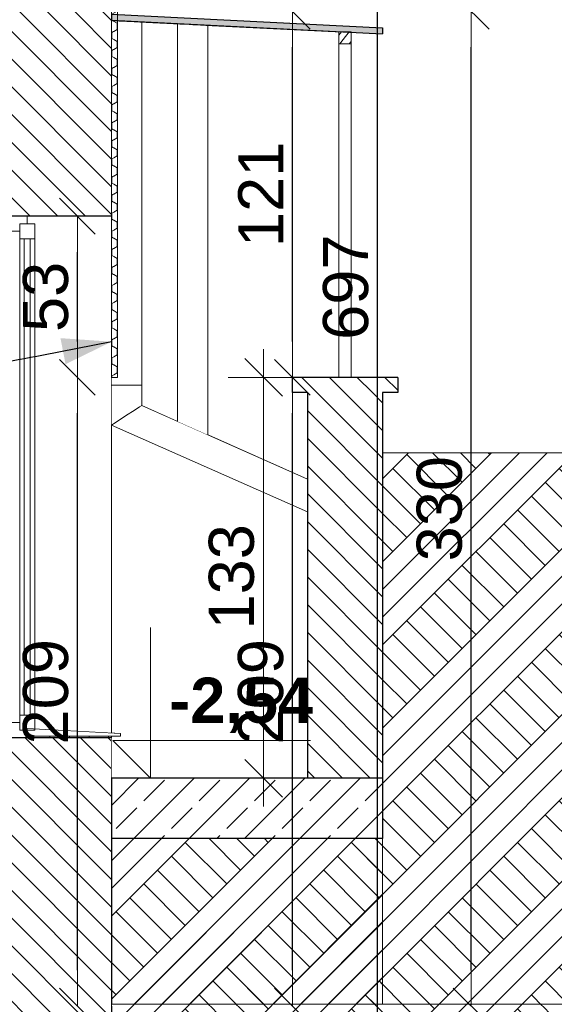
# Model space of a CAD drawing. Header units: centimetres. Extents: x -390 to 677, y -512 to 429.
# Tile 21 of 25: x 276 to 453, y -329 to -3. Entities that reach past the tile are written whole.
import ezdxf

# ---------------------------------------------------------------- set-up
doc = ezdxf.new("R2010")
doc.units = ezdxf.units.CM
doc.header["$MEASUREMENT"] = 0
doc.linetypes.add('Wipeout_Contour', pattern=[100, 0, -100])
for name, color, linetype in [('1', 7, 'Continuous'), ('130-Teren', 7, 'Continuous'), ('220 - ŚCIANY WEWNĘTRZNE', 7, 'Continuous'), ('299-Wymiary Opisy', 7, 'Continuous'), ('Nowe_299-Wymiary Opisy', 7, 'Continuous'), ('Rozbiórka_220 - ŚCIANY WEWNĘTRZNE', 7, 'Continuous'), ('Rozbiórka_270-Dachy Powłoki', 7, 'Continuous'), ('Rozbiórka_420-Słupy', 7, 'Continuous'), ('Rozbiórka_440-K Belki', 7, 'Continuous'), ('Rozbiórka_440-Stropy', 7, 'Continuous'), ('Rozbiórka_Okna Archicada', 7, 'Continuous')]:
    doc.layers.add(name, color=color, linetype=linetype)
for name, color, linetype, lineweight in [('130-Teren_Nr_pióra__19', 255, 'Continuous', 0), ('130-Teren_Nr_pióra__93', 7, 'Continuous', 13), ('1_Nr_pióra__81', 7, 'Continuous', 13), ('220 - ŚCIANY WEWNĘTRZNE_Nr_pióra__27', 7, 'Continuous', 25), ('220-Ściany_Nr_pióra__120', 7, 'Continuous', 13), ('220-Ściany_Nr_pióra__18', 9, 'Continuous', 13), ('299-Wymiary Opisy_Nr_pióra__45', 7, 'Continuous', 15), ('299-Wymiary Opisy_Nr_pióra__6', 7, 'Continuous', 13), ('299-Wymiary Opisy_Nr_pióra__85', 7, 'Continuous', 13), ('Nowe_220-Ściany_Nr_pióra__120', 7, 'Continuous', 13), ('Nowe_830-Teksty Etykiety_Nr_pióra__85', 7, 'Continuous', 13), ('Rozbiórka_220 - ŚCIANY WEWNĘTRZNE_Nr_pióra__27', 7, 'Continuous', 25), ('Rozbiórka_270-Dachy Powłoki_Nr_pióra__21', 7, 'Continuous', 25), ('Rozbiórka_420-Słupy_Nr_pióra__88', 7, 'Continuous', 13), ('Rozbiórka_440-K Belki_Nr_pióra__175', 255, 'Continuous', 5), ('Rozbiórka_440-K Belki_Nr_pióra__24', 7, 'Continuous', 15), ('Rozbiórka_440-Stropy_Nr_pióra__29', 7, 'Continuous', 25), ('Rozbiórka_Okna Archicada_Nr_pióra__1', 7, 'Continuous', 13), ('Rozbiórka_Okna Archicada_Nr_pióra__23', 7, 'Continuous', 15), ('Rozbiórka_Okna Archicada_Nr_pióra__3', 7, 'Continuous', 13), ('Rozbiórka_Okna Archicada_Nr_pióra__87', 7, 'Continuous', 13)]:
    doc.layers.add(name, color=color, linetype=linetype, lineweight=lineweight)
doc.styles.add('STYL_AUTOMATYCZNY_1', font='arial.ttf')
doc.styles.add('STYL_AUTOMATYCZNY_2', font='arial.ttf')
doc.dimstyles.new('STYL_AUTOMATYCZNY__1', dxfattribs={"dimtxt": 15, "dimasz": 11.875, "dimexe": 0.18, "dimexo": 0.0625, "dimgap": 0, "dimtad": 1, "dimdec": 0, "dimzin": 0, "dimdsep": 46, "dimtxsty": 'STYL_AUTOMATYCZNY_2', "dimblk": 'ARROWHEAD_6', "dimblk1": 'ARROWHEAD_6', "dimblk2": 'ARROWHEAD_6', "dimcen": 0.09, "dimse1": 1, "dimse2": 1, "dimclrd": 7, "dimclre": 7, "dimclrt": 7, "dimadec": 1, "dimazin": 0, "dimtfac": 1, "dimtdec": 4, "dimtmove": 0, "dimatfit": 3, "dimfxl": 1, "dimtolj": 1, "dimtzin": 0, "dimarcsym": 0})
doc.dimstyles.new('STYL_AUTOMATYCZNY__3', dxfattribs={"dimtxt": 0.18, "dimasz": 16.416, "dimexe": 0.18, "dimexo": 0.0625, "dimgap": 0, "dimtad": 0, "dimtih": 1, "dimtoh": 1, "dimdec": 4, "dimzin": 0, "dimdsep": 46, "dimcen": 0.09, "dimadec": 0, "dimazin": 0, "dimtfac": 1, "dimtdec": 4, "dimtmove": 0, "dimatfit": 3, "dimldrblk": 'ARROWHEAD_5', "dimfxl": 1, "dimtolj": 1, "dimtzin": 0, "dimarcsym": 0})
pattern_1 = [(135, (0, 0), (4.596193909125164, 4.596193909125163), [])]
pattern_2 = [(45, (0, 0), (-13.78858172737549, 13.78858172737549), []), (45, (-4.596193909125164, 4.596193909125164), (-27.57716345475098, 27.57716345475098), []), (45, (-9.192387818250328, 9.192387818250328), (-27.57716345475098, 27.57716345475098), []), (135, (-13.78858172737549, 13.78858172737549), (4.596193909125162, 4.596193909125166), [19.49999928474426, -19.49999928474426])]

# ---------------------------------------------------------------- blocks, each defined once
blk = doc.blocks.new('*X2')
at = {"layer": 'Rozbiórka_440-K Belki_Nr_pióra__175', "color": 255, "linetype": 'Continuous', "lineweight": 5}
for p, q in [((381.9721067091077, -7.918252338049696), (382.8013497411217, -6.77499988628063)), ((382.2470894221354, -10.77499988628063), (383.3396024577, -9.321716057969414)), ((383.3396024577, -9.321716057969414), (385.3089556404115, -6.77499988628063)), ((385.4017090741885, -10.77499988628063), (385.8669389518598, -10.17818097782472)), ((385.8669389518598, -10.17818097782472), (385.9721067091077, -10.04575114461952))]:
    blk.add_line(p, q, dxfattribs=at)
blk = doc.blocks.new('*D14')
at = {"layer": '299-Wymiary Opisy_Nr_pióra__45', "color": 7, "linetype": 'Continuous', "lineweight": 15}
for p, q in [((363.1940180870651, -127.7106798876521), (350.6940180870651, -115.2106798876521)), ((350.6940180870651, -248.2106798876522), (363.1940180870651, -260.7106798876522))]:
    blk.add_line(p, q, dxfattribs=at)
at = {"layer": '299-Wymiary Opisy_Nr_pióra__85', "color": 7, "linetype": 'Continuous', "lineweight": 13}
for p, q in [((356.9440180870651, -121.4606798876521), (356.9440180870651, -112.0856798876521)), ((368.6627680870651, -121.4606798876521), (345.2252680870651, -121.4606798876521)), ((356.9440180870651, -254.4606798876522), (356.9440180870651, -121.4606798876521)), ((368.6627680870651, -254.4606798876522), (345.2252680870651, -254.4606798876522)), ((356.9440180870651, -263.8356798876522), (356.9440180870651, -254.4606798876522))]:
    blk.add_line(p, q, dxfattribs=at)
at = {"layer": '299-Wymiary Opisy_Nr_pióra__6', "color": 7, "lineweight": 13, "insert": (353.9440179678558, -205.1219551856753), "char_height": 15, "attachment_point": 7, "rotation": 90, "style": 'STYL_AUTOMATYCZNY_2'}
blk.add_mtext('\\A1;{\\pql;\\fArial|b0|i0|c238|p0;\\W1.000000;133}', dxfattribs=at)
blk = doc.blocks.new('ARROWHEAD_6')
at = {"color": 0, "linetype": 'Continuous', "lineweight": 0}
for p, q in [((-0.5, -0.5), (0.5, 0.5)), ((0, 0), (-1, 0))]:
    blk.add_line(p, q, dxfattribs=at)
blk = doc.blocks.new('ARROWHEAD_5')
at = {"linetype": 'Continuous', "lineweight": 0}
blk.add_hatch(color=0, dxfattribs=at).paths.add_polyline_path([(-1, 0.2679), (0, 0), (-1, -0.2679)])
at = {"color": 0, "linetype": 'Continuous', "lineweight": 0}
blk.add_line((0, 0), (-1, 0), dxfattribs=at)

msp = doc.modelspace()

# ---------------------------------------------------------------- linework, layer by layer
at = {"layer": '220 - ŚCIANY WEWNĘTRZNE_Nr_pióra__27', "color": 7, "linetype": 'Continuous', "lineweight": 25}
for p, q in [((306.4721067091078, -0.9984020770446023), (306.4721066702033, -2.99999996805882)), ((306.4721067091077, -329.4606798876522), (306.4721067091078, -389.9999985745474))]:
    msp.add_line(p, q, dxfattribs=at)
at = {"layer": '220 - ŚCIANY WEWNĘTRZNE_Nr_pióra__27', "color": 7, "linetype": 'Continuous', "lineweight": 25, "flags": 128}
msp.add_lwpolyline([(306.4721067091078, -254.4606798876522), (306.4721067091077, -274.4606798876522), (306.4721067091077, -329.4606798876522)], dxfattribs=at)
at = {"layer": 'Rozbiórka_220 - ŚCIANY WEWNĘTRZNE_Nr_pióra__27', "color": 7, "linetype": 'Continuous', "lineweight": 25}
for p, q in [((401.4721067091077, -121.4606798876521), (401.4721067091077, -126.4606798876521)), ((401.4721067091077, -126.4606798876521), (396.4721067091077, -126.4606798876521))]:
    msp.add_line(p, q, dxfattribs=at)
at = {"layer": 'Rozbiórka_270-Dachy Powłoki_Nr_pióra__21', "color": 7, "linetype": 'Continuous', "lineweight": 25}
msp.add_line((396.4721067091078, -5.49840207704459), (396.4721067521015, -7.499999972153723), dxfattribs=at)
at = {"layer": 'Rozbiórka_Okna Archicada_Nr_pióra__23', "color": 7, "linetype": 'Continuous', "lineweight": 15}
for p, q in [((275.9721067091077, -72.99999999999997), (273.4721067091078, -72.99999999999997)), ((275.9721067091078, -235.9999999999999), (273.4721067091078, -235.9999999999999))]:
    msp.add_line(p, q, dxfattribs=at)

# ---------------------------------------------------------------- wipeouts: each hides what was drawn before it
at = {"color": 254, "linetype": 'Wipeout_Contour', "lineweight": 0, "ltscale": 1935.552928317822}
msp.add_wipeout([(306.4721061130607, -67.99999999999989), (278.4721058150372, -67.99999999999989), (278.4721058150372, -70.49999910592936), (280.97210749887, -70.49999910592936), (280.97210749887, -238.13102043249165), (306.4721061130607, -239.46741841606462)], dxfattribs=at).dxf.layer = '220 - ŚCIANY WEWNĘTRZNE'

# ---------------------------------------------------------------- next in the draw order: hatches: boundary and pattern name
at = {"layer": '220 - ŚCIANY WEWNĘTRZNE', "linetype": 'Continuous', "lineweight": 0, "true_color": 0x000000}
h = msp.add_hatch(dxfattribs=at)
h.set_pattern_fill('Cegła_zwykła_0001', color=18, style=0, pattern_type=2)
h.set_pattern_definition(pattern_1)
h.paths.add_polyline_path([(250.4721067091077, 0), (250.4721067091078, -67.99999999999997), (306.4721067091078, -67.99999999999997), (306.4721067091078, 0)])
h = msp.add_hatch(dxfattribs=at)
h.set_pattern_fill('Cegła_zwykła_0001', color=18, style=0, pattern_type=2)
h.set_pattern_definition(pattern_1)
h.paths.add_polyline_path([(250.4721067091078, -389.9999985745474), (306.4721067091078, -389.9999985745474), (306.4721067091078, -241), (250.4721067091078, -241)])

# ---------------------------------------------------------------- next in the draw order: linework, layer by layer
at = {"layer": '220 - ŚCIANY WEWNĘTRZNE_Nr_pióra__27', "color": 7, "linetype": 'Continuous', "lineweight": 25}
for p, q in [((306.4721066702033, -2.99999996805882), (306.4721067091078, -67.99999999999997)), ((306.4721067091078, -241), (306.4721067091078, -254.4606798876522))]:
    msp.add_line(p, q, dxfattribs=at)
at = {"layer": '220 - ŚCIANY WEWNĘTRZNE_Nr_pióra__27', "color": 7, "linetype": 'Continuous', "lineweight": 25, "flags": 128}
for points in [[(306.4721067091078, -67.99999999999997), (278.4721067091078, -67.99999999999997), (273.4721067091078, -67.99999999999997), (250.4721067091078, -67.99999999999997)], [(306.4721067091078, -241), (278.4721067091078, -241), (273.4721067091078, -241), (250.4721067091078, -241)]]:
    msp.add_lwpolyline(points, dxfattribs=at)
at = {"layer": 'Rozbiórka_Okna Archicada_Nr_pióra__1', "color": 7, "linetype": 'Continuous', "lineweight": 13}
msp.add_line((278.4721067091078, -238), (278.4721067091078, -238.5), dxfattribs=at)
at = {"layer": 'Rozbiórka_Okna Archicada_Nr_pióra__23', "color": 7, "linetype": 'Continuous', "lineweight": 15}
msp.add_line((278.4721067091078, -67.99999999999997), (278.4721067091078, -70.49999999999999), dxfattribs=at)
at = {"layer": 'Rozbiórka_Okna Archicada_Nr_pióra__23', "color": 7, "linetype": 'Continuous', "lineweight": 15, "flags": 128}
for points in [[(280.9721067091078, -70.49999999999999), (278.4721067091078, -70.49999999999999), (275.9721067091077, -70.49999999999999)], [(280.9721067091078, -238.5), (278.4721067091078, -238.5), (275.9721067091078, -238.5)], [(278.4721067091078, -238.5), (278.4721067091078, -240.5), (278.4721067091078, -241)]]:
    msp.add_lwpolyline(points, dxfattribs=at)

# ---------------------------------------------------------------- next in the draw order: wipeouts: each hides what was drawn before it
at = {"color": 254, "linetype": 'Wipeout_Contour', "lineweight": 0, "ltscale": 1304.091489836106}
msp.add_wipeout([(275.9721067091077, -75.5), (275.9721067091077, -233.4999999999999), (280.97210670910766, -233.4999999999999), (280.97210670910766, -75.5)], dxfattribs=at).dxf.layer = 'Rozbiórka_Okna Archicada'

# ---------------------------------------------------------------- next in the draw order: linework, layer by layer
at = {"layer": 'Rozbiórka_Okna Archicada_Nr_pióra__23', "color": 7, "linetype": 'Continuous', "lineweight": 15}
for p, q in [((280.9721067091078, -70.49999999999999), (280.9721067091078, -75.49999999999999)), ((280.9721067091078, -75.49999999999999), (275.9721067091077, -75.49999999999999)), ((277.4721067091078, -75.49999999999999), (277.4721067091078, -233.4999999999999)), ((279.4721067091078, -233.4999999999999), (279.4721067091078, -75.49999999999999)), ((280.9721067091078, -233.4999999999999), (275.9721067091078, -233.4999999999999)), ((280.9721067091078, -233.4999999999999), (280.9721067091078, -238.5))]:
    msp.add_line(p, q, dxfattribs=at)
at = {"layer": 'Rozbiórka_Okna Archicada_Nr_pióra__23', "color": 7, "linetype": 'Continuous', "lineweight": 15, "flags": 128}
for points in [[(275.9721067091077, -70.49999999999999), (275.9721067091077, -72.99999999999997), (275.9721067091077, -75.49999999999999)], [(275.9721067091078, -233.4999999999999), (275.9721067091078, -235.9999999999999), (275.9721067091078, -238.5)]]:
    msp.add_lwpolyline(points, dxfattribs=at)
at = {"layer": 'Rozbiórka_Okna Archicada_Nr_pióra__3', "color": 7, "linetype": 'Continuous', "lineweight": 13}
for p, q in [((275.9721067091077, -75.49999999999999), (275.9721067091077, -233.4999999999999)), ((280.9721067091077, -75.49999999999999), (280.9721067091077, -233.4999999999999))]:
    msp.add_line(p, q, dxfattribs=at)

# ---------------------------------------------------------------- next in the draw order: wipeouts: each hides what was drawn before it
at = {"color": 254, "linetype": 'Wipeout_Contour', "lineweight": 0, "ltscale": 3155.951189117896}
msp.add_wipeout([(306.47211124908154, -240.50000376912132), (306.47211124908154, -254.4606832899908), (371.47210637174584, -254.4606832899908), (371.47210637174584, -166.12843823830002), (306.47211124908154, -137.3061311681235), (306.47211124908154, -239.46741406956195), (309.47210710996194, -239.62463992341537), (309.47210710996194, -240.50000376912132)], dxfattribs=at).dxf.layer = '220 - ŚCIANY WEWNĘTRZNE'
at = {"color": 254, "linetype": 'Wipeout_Contour', "lineweight": 0, "ltscale": 2406.128460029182}
msp.add_wipeout([(306.4721112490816, -329.46067521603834), (306.4721112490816, -330.0000101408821), (676.6938232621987, -329.9999942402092), (676.6938232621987, -329.46067521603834)], dxfattribs=at).dxf.layer = '220 - ŚCIANY WEWNĘTRZNE'

# ---------------------------------------------------------------- next in the draw order: hatches: boundary and pattern name
at = {"layer": 'Rozbiórka_Okna Archicada', "linetype": 'Continuous', "lineweight": 0, "true_color": 0x000000}
h = msp.add_hatch(dxfattribs=at)
h.set_pattern_fill('Izolacja_twarda_0001', color=18, style=0, pattern_type=2)
h.set_pattern_definition([(0, (0, 0), (0, 6.499999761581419), []), (90.00000000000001, (0, 0), (-6.499999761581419, 0), [])])
h.paths.add_polyline_path([(306.4721067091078, -241), (306.4721067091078, -240.5), (278.4721067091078, -240.5), (278.4721067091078, -241)])

# ---------------------------------------------------------------- next in the draw order: linework, layer by layer
at = {"layer": '299-Wymiary Opisy_Nr_pióra__45', "color": 7, "linetype": 'Continuous', "lineweight": 15}
for p, q in [((319.3796776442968, -254.4606794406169), (319.3796776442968, -204.4606794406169)), ((319.3796776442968, -254.4606794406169), (306.8796776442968, -241.9606794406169)), ((306.8796776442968, -241.9606794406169), (319.3796776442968, -241.9606794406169)), ((319.3796776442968, -241.9606794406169), (372.5181769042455, -241.9606794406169))]:
    msp.add_line(p, q, dxfattribs=at)
at = {"layer": '299-Wymiary Opisy_Nr_pióra__85', "color": 7, "linetype": 'Continuous', "lineweight": 13}
for q in [(310.0046776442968, -254.4606794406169), (328.7546776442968, -254.4606794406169)]:
    msp.add_line((319.3796776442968, -254.4606794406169), q, dxfattribs=at)
at = {"layer": 'Rozbiórka_440-Stropy_Nr_pióra__29', "color": 7, "linetype": 'Continuous', "lineweight": 25}
msp.add_line((371.4721067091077, -254.4606798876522), (306.4721067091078, -254.4606798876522), dxfattribs=at)
at = {"layer": 'Rozbiórka_Okna Archicada_Nr_pióra__1', "color": 7, "linetype": 'Continuous', "lineweight": 13}
for p, q in [((278.4721067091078, -238), (309.4721067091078, -239.6246411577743)), ((306.4721067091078, -240.5), (306.4721067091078, -241)), ((309.4721067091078, -239.6246411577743), (309.4721067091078, -240.5))]:
    msp.add_line(p, q, dxfattribs=at)
at = {"layer": 'Rozbiórka_Okna Archicada_Nr_pióra__1', "color": 7, "linetype": 'Continuous', "lineweight": 13, "flags": 128}
msp.add_lwpolyline([(309.4721067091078, -240.5), (306.4721067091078, -240.5), (278.4721067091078, -240.5)], dxfattribs=at)
at = {"layer": 'Rozbiórka_Okna Archicada_Nr_pióra__87', "color": 7, "linetype": 'Continuous', "lineweight": 13}
msp.add_line((306.4721067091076, -67.99999999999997), (306.4721067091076, -239.467417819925), dxfattribs=at)

# ---------------------------------------------------------------- next in the draw order: texts
at = {"layer": '299-Wymiary Opisy_Nr_pióra__6', "color": 7, "lineweight": 13, "insert": (325.6296772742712, -239.4606794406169), "char_height": 15, "attachment_point": 7, "style": 'STYL_AUTOMATYCZNY_1'}
msp.add_mtext('\\A1;{\\pql;\\fArial|b1|i0|c238|p0;\\W1.000000;-2,54}', dxfattribs=at)

# ---------------------------------------------------------------- next in the draw order: wipeouts: each hides what was drawn before it
at = {"color": 254, "linetype": 'Wipeout_Contour', "lineweight": 0, "ltscale": 2167.830540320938}
msp.add_wipeout([(560.4721067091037, -329.4606798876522), (560.4721067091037, -146.4606798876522), (396.472108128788, -146.4606798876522), (396.472108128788, -329.4606798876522)], dxfattribs=at).dxf.layer = '130-Teren'
at = {"color": 254, "linetype": 'Wipeout_Contour', "lineweight": 0, "ltscale": 1342.919553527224}
msp.add_wipeout([(316.47210805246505, -3.4999968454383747), (316.47210805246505, -130.8013089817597), (328.4027486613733, -136.0915900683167), (328.4027486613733, -4.09652649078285)], dxfattribs=at).dxf.layer = '220 - ŚCIANY WEWNĘTRZNE'
at = {"color": 254, "linetype": 'Wipeout_Contour', "lineweight": 0, "ltscale": 3056.188497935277}
msp.add_wipeout([(381.97209983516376, -6.774994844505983), (338.4027613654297, -4.596539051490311), (338.4027613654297, -140.52579482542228), (371.47210637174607, -155.18939539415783), (371.47210637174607, -126.46067968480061), (366.4721079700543, -126.46067968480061), (366.4721079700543, -121.46068128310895), (381.97209983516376, -121.46068128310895)], dxfattribs=at).dxf.layer = '220 - ŚCIANY WEWNĘTRZNE'

# ---------------------------------------------------------------- next in the draw order: hatches: boundary and pattern name
at = {"layer": '130-Teren', "linetype": 'Continuous', "lineweight": 0, "true_color": 0xffffff}
h = msp.add_hatch(dxfattribs=at)
h.set_pattern_fill('Grunt_0001', style=0, pattern_type=2)
h.set_pattern_definition(pattern_2)
h.paths.add_polyline_path([(306.4721067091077, -329.4606816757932), (396.4721055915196, -329.4606816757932), (396.4721055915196, -274.4606774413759), (306.4721067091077, -274.4606774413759)])
at = {"layer": 'Rozbiórka_440-Stropy', "linetype": 'Continuous', "lineweight": 0, "true_color": 0x000000}
h = msp.add_hatch(dxfattribs=at)
h.set_pattern_fill('Beton_zbrojony_0001', color=18, style=0, pattern_type=2)
h.set_pattern_definition([(45, (0, 0), (-9.192387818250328, 9.192387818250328), []), (45, (-4.596193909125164, 4.596193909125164), (-9.192387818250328, 9.192387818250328), [9.74999964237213, -3.24999988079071])])
h.paths.add_polyline_path([(306.4721067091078, -274.4606798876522), (396.4721067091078, -274.4606798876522), (396.4721067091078, -254.4606794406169), (306.4721067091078, -254.4606794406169)])

# ---------------------------------------------------------------- next in the draw order: linework, layer by layer
at = {"layer": '130-Teren_Nr_pióra__19', "color": 255, "linetype": 'Continuous', "lineweight": 0}
for p, q in [((396.4721081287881, -146.4606798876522), (560.4721067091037, -146.4606798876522)), ((396.4721081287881, -329.4606798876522), (560.4721067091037, -329.4606798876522))]:
    msp.add_line(p, q, dxfattribs=at)
at = {"layer": '130-Teren_Nr_pióra__93', "color": 7, "linetype": 'Continuous', "lineweight": 13}
for p, q in [((396.4721067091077, -274.4606798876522), (396.4721067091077, -329.4606798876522)), ((396.4721067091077, -329.4606798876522), (306.4721067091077, -329.4606798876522))]:
    msp.add_line(p, q, dxfattribs=at)
at = {"layer": 'Rozbiórka_220 - ŚCIANY WEWNĘTRZNE_Nr_pióra__27', "color": 7, "linetype": 'Continuous', "lineweight": 25}
for p, q in [((366.4721067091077, -121.4606798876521), (366.4721067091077, -126.4606798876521)), ((371.4721067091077, -126.4606798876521), (366.4721067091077, -126.4606798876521)), ((396.4721067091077, -126.4606798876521), (396.4721067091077, -254.4606798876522))]:
    msp.add_line(p, q, dxfattribs=at)
at = {"layer": 'Rozbiórka_440-K Belki_Nr_pióra__24', "color": 7, "linetype": 'Continuous', "lineweight": 15}
msp.add_line((385.9721067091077, -6.77499988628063), (381.9721067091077, -6.77499988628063), dxfattribs=at)
at = {"layer": 'Rozbiórka_440-Stropy_Nr_pióra__29', "color": 7, "linetype": 'Continuous', "lineweight": 25}
for p, q in [((396.4721067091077, -254.4606798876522), (371.4721067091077, -254.4606798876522)), ((396.4721067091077, -254.4606798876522), (396.4721067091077, -274.4606798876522)), ((396.4721067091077, -274.4606798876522), (306.4721067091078, -274.4606798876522))]:
    msp.add_line(p, q, dxfattribs=at)

# ---------------------------------------------------------------- next in the draw order: wipeouts: each hides what was drawn before it
at = {"color": 254, "linetype": 'Wipeout_Contour', "lineweight": 0, "ltscale": 1333.962089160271}
msp.add_wipeout([(306.4721067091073, -137.30612423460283), (307.14197969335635, -136.87038409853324), (307.14197969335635, -124.05371497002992), (306.4721067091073, -124.05371497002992)], dxfattribs=at).dxf.layer = '1'
at = {"color": 254, "linetype": 'Wipeout_Contour', "lineweight": 0, "ltscale": 1573.746084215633}
msp.add_wipeout([(381.9721067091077, -121.46067988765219), (385.9721074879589, -121.46067988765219), (385.9721074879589, -10.775000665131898), (381.9721067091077, -10.775000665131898)], dxfattribs=at).dxf.layer = 'Rozbiórka_420-Słupy'

# ---------------------------------------------------------------- next in the draw order: hatches: boundary and pattern name
at = {"layer": 'Rozbiórka_220 - ŚCIANY WEWNĘTRZNE', "linetype": 'Continuous', "lineweight": 0, "true_color": 0x000000}
h = msp.add_hatch(dxfattribs=at)
h.set_pattern_fill('Cegła_zwykła_0001', color=18, style=0, pattern_type=2)
h.set_pattern_definition(pattern_1)
h.paths.add_polyline_path([(401.4721067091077, -126.4606798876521), (401.4721067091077, -121.4606798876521), (366.4721067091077, -121.4606798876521), (366.4721067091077, -126.4606798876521)])

# ---------------------------------------------------------------- next in the draw order: linework, layer by layer
at = {"layer": 'Rozbiórka_220 - ŚCIANY WEWNĘTRZNE_Nr_pióra__27', "color": 7, "linetype": 'Continuous', "lineweight": 25}
msp.add_line((401.4721067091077, -121.4606798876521), (366.4721067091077, -121.4606798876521), dxfattribs=at)
at = {"layer": 'Rozbiórka_420-Słupy_Nr_pióra__88', "color": 7, "linetype": 'Continuous', "lineweight": 13}
for p, q in [((381.9721067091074, -121.4606798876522), (381.9721067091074, -10.77499988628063)), ((385.9721067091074, -121.4606798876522), (385.9721067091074, -10.77499988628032))]:
    msp.add_line(p, q, dxfattribs=at)
at = {"layer": 'Rozbiórka_440-K Belki_Nr_pióra__24', "color": 7, "linetype": 'Continuous', "lineweight": 15}
for p, q in [((381.9721067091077, -6.77499988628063), (381.9721067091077, -10.77499988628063)), ((385.9721067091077, -6.77499988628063), (385.9721067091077, -10.77499988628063)), ((385.9721067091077, -10.77499988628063), (381.9721067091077, -10.77499988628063))]:
    msp.add_line(p, q, dxfattribs=at)

# ---------------------------------------------------------------- next in the draw order: block references
at = {"layer": 'Rozbiórka_440-K Belki', "lineweight": 0}
msp.add_blockref('*X2', (0, 0), dxfattribs=at)

# ---------------------------------------------------------------- next in the draw order: wipeouts: each hides what was drawn before it
at = {"color": 254, "linetype": 'Wipeout_Contour', "lineweight": 0, "ltscale": 1337.883394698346}
msp.add_wipeout([(307.1419796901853, -136.870384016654), (308.9721067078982, -135.67991953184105), (308.9721067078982, -124.05371497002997), (307.1419796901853, -124.05371497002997)], dxfattribs=at).dxf.layer = '1'

# ---------------------------------------------------------------- next in the draw order: wipeouts: each hides what was drawn before it
at = {"color": 254, "linetype": 'Wipeout_Contour', "lineweight": 0, "ltscale": 1275.594428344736}
msp.add_wipeout([(307.1419821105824, -3.033492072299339), (306.4721066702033, -3.000001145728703), (306.4721066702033, -124.05371497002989), (307.1419821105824, -124.05371497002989)], dxfattribs=at).dxf.layer = '1'
at = {"color": 254, "linetype": 'Wipeout_Contour', "lineweight": 0, "ltscale": 1344.719775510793}
msp.add_wipeout([(308.9721067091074, -124.05371497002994), (308.9721067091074, -135.67991960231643), (311.4721067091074, -134.05371497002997), (311.4721067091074, -124.05371497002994)], dxfattribs=at).dxf.layer = '1'

# ---------------------------------------------------------------- next in the draw order: wipeouts: each hides what was drawn before it
at = {"color": 254, "linetype": 'Wipeout_Contour', "lineweight": 0, "ltscale": 1280.414391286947}
msp.add_wipeout([(307.1419812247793, -124.05371497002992), (308.9721052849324, -124.05371497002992), (308.9721052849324, -3.1250016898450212), (307.1419812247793, -3.0334920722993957)], dxfattribs=at).dxf.layer = '1'
at = {"color": 254, "linetype": 'Wipeout_Contour', "lineweight": 0, "ltscale": 1352.661730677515}
msp.add_wipeout([(311.4721067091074, -124.05371497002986), (311.4721067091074, -134.0537149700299), (313.9721067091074, -132.4275103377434), (313.9721067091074, -124.05371497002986)], dxfattribs=at).dxf.layer = '1'
at = {"color": 254, "linetype": 'Wipeout_Contour', "lineweight": 0, "ltscale": 1485.630912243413}
msp.add_wipeout([(306.4721067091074, -137.3061247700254), (371.4721071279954, -166.1284248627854), (371.4721071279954, -165.39564935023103), (307.14197996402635, -136.87038452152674)], dxfattribs=at).dxf.layer = '1'

# ---------------------------------------------------------------- next in the draw order: linework, layer by layer
at = {"layer": '1_Nr_pióra__81', "color": 7, "linetype": 'Continuous', "lineweight": 13}
msp.add_line((306.4721067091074, -124.0537149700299), (307.1419796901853, -124.0537149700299), dxfattribs=at)

# ---------------------------------------------------------------- next in the draw order: leaders
at = {"layer": 'Nowe_830-Teksty Etykiety_Nr_pióra__85', "color": 7, "linetype": 'Continuous', "lineweight": 13, "annotation_type": 0, "has_hookline": 1, "hookline_direction": 1, "text_width": 167.9875}
msp.add_leader([(306.4721067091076, -109.6335109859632), (240.6510266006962, -122.4545194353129), (252.618327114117, -126.539386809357), (236.202327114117, -126.539386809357)], dimstyle='STYL_AUTOMATYCZNY__3', dxfattribs=at)

# ---------------------------------------------------------------- next in the draw order: wipeouts: each hides what was drawn before it
at = {"color": 254, "linetype": 'Wipeout_Contour', "lineweight": 0, "ltscale": 1359.585440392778}
msp.add_wipeout([(313.9721067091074, -132.4275103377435), (315.80223372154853, -131.23704592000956), (315.80223372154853, -124.05371497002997), (313.9721067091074, -124.05371497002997)], dxfattribs=at).dxf.layer = '1'
at = {"color": 254, "linetype": 'Wipeout_Contour', "lineweight": 0, "ltscale": 1486.128295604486}
msp.add_wipeout([(307.1419796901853, -136.87038502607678), (371.4721057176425, -165.39565133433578), (371.4721057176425, -163.39367179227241), (308.97210720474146, -135.6799199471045)], dxfattribs=at).dxf.layer = '1'

# ---------------------------------------------------------------- next in the draw order: linework, layer by layer
at = {"layer": '1_Nr_pióra__81', "color": 7, "linetype": 'Continuous', "lineweight": 13}
msp.add_line((306.4721067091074, -137.3061242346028), (307.1419796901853, -136.870384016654), dxfattribs=at)

# ---------------------------------------------------------------- next in the draw order: wipeouts: each hides what was drawn before it
at = {"color": 254, "linetype": 'Wipeout_Contour', "lineweight": 0, "ltscale": 1298.411293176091}
msp.add_wipeout([(311.47210567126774, -124.0537149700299), (313.9721051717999, -124.0537149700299), (313.9721051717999, -3.374997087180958), (311.47210567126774, -3.250002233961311)], dxfattribs=at).dxf.layer = '1'
at = {"color": 254, "linetype": 'Wipeout_Contour', "lineweight": 0, "ltscale": 1363.62124106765}
msp.add_wipeout([(315.80223372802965, -131.2370459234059), (316.47210667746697, -130.80130568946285), (316.47210667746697, -124.05371497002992), (315.80223372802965, -124.05371497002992)], dxfattribs=at).dxf.layer = '1'
at = {"color": 254, "linetype": 'Wipeout_Contour', "lineweight": 0, "ltscale": 1487.048456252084}
msp.add_wipeout([(308.9721067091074, -135.67991968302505), (371.4721067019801, -163.3936695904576), (371.4721067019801, -160.65891647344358), (311.4721067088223, -134.0537152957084)], dxfattribs=at).dxf.layer = '1'

# ---------------------------------------------------------------- next in the draw order: linework, layer by layer
at = {"layer": '1_Nr_pióra__81', "color": 7, "linetype": 'Continuous', "lineweight": 13}
msp.add_line((307.1419796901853, -136.870384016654), (308.9721067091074, -135.6799196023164), dxfattribs=at)

# ---------------------------------------------------------------- next in the draw order: wipeouts: each hides what was drawn before it
at = {"color": 254, "linetype": 'Wipeout_Contour', "lineweight": 0, "ltscale": 1288.764898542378}
msp.add_wipeout([(308.9721061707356, -124.0537149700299), (311.4721056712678, -124.0537149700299), (311.4721056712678, -3.2500022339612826), (308.9721061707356, -3.125001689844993)], dxfattribs=at).dxf.layer = '1'
at = {"color": 254, "linetype": 'Wipeout_Contour', "lineweight": 0, "ltscale": 1306.768785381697}
msp.add_wipeout([(315.80223492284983, -3.466506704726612), (313.9721051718, -3.3749970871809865), (313.9721051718, -124.05371497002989), (315.80223492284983, -124.05371497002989)], dxfattribs=at).dxf.layer = '1'
at = {"color": 254, "linetype": 'Wipeout_Contour', "lineweight": 0, "ltscale": 1488.182020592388}
msp.add_wipeout([(311.4721067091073, -134.05371469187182), (371.4721063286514, -160.6589162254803), (371.4721063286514, -157.92416103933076), (313.97210669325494, -132.4275112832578)], dxfattribs=at).dxf.layer = '1'

# ---------------------------------------------------------------- next in the draw order: hatches: boundary and pattern name
at = {"layer": 'Nowe_220-Ściany_Nr_pióra__120', "linetype": 'Continuous', "lineweight": 13}
h = msp.add_hatch(dxfattribs=at)
h.set_pattern_fill('Styropian_0001', style=0, pattern_type=2)
h.set_pattern_definition([(90.00000000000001, (0, 0), (-3.464101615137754, 0), [2, -4]), (90.00000000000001, (-1.73205077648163, 3), (-3.464101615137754, 0), [2, -4]), (150.0000000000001, (-7.657137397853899e-16, 2), (1.732050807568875, 3.000000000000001), [2, -4]), (150.0000000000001, (-3.464101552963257, 1.999999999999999), (1.732050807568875, 3.000000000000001), [2, -4]), (210.0000000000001, (0, 0), (-1.73205080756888, 2.999999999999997), [2, -4]), (210.0000000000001, (-3.464101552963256, -1.326255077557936e-15), (-1.73205080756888, 2.999999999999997), [2, -4])])
h.paths.add_polyline_path([(306.4721067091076, 0), (308.4721049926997, 0), (308.4721049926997, -121.4606798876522), (306.4721067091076, -121.4606798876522)])

# ---------------------------------------------------------------- next in the draw order: linework, layer by layer
at = {"layer": '1_Nr_pióra__81', "color": 7, "linetype": 'Continuous', "lineweight": 13}
for p, q in [((307.1419796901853, -124.0537149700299), (308.9721067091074, -124.0537149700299)), ((308.9721067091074, -124.0537149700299), (311.4721067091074, -124.0537149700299)), ((311.4721067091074, -124.0537149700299), (313.9721067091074, -124.0537149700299)), ((308.9721067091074, -135.6799196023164), (311.4721067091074, -134.0537149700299))]:
    msp.add_line(p, q, dxfattribs=at)
at = {"layer": 'Nowe_220-Ściany_Nr_pióra__120', "color": 7, "linetype": 'Continuous', "lineweight": 13, "flags": 128}
msp.add_lwpolyline([(306.4721067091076, 0), (308.4721049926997, 0), (308.4721049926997, -121.4606798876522), (306.4721067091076, -121.4606798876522)], close=True, dxfattribs=at)

# ---------------------------------------------------------------- next in the draw order: dimensions: what is measured, and where the dimension line sits
at = {"layer": 'Nowe_299-Wymiary Opisy', "color": 7, "linetype": 'Continuous', "lineweight": 13}
for base, p1, p2, location in [((295.1289804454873, -67.99999999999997), (308.4721067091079, -121.4606798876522), (306.4721067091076, -67.99999999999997), (284.6289803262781, -94.7557653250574)), ((295.1289804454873, -121.4606798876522), (250.4721039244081, -330), (308.4721067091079, -121.4606798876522), (284.6289803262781, -225.768440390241))]:
    msp.add_linear_dim(base=base, p1=p1, p2=p2, angle=90, location=location, text_rotation=90, dimstyle='STYL_AUTOMATYCZNY__1', dxfattribs=at).render()

# ---------------------------------------------------------------- next in the draw order: wipeouts: each hides what was drawn before it
at = {"color": 254, "linetype": 'Wipeout_Contour', "lineweight": 0, "ltscale": 1311.595137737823}
msp.add_wipeout([(316.4721046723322, -3.4999976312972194), (315.8022349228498, -3.4665067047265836), (315.8022349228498, -124.0537149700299), (316.4721046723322, -124.0537149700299)], dxfattribs=at).dxf.layer = '1'
at = {"color": 254, "linetype": 'Wipeout_Contour', "lineweight": 0, "ltscale": 1489.226576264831}
msp.add_wipeout([(313.9721067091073, -132.42751149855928), (371.4721061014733, -157.9241628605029), (371.4721061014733, -155.922182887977), (315.80223392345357, -131.2370457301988)], dxfattribs=at).dxf.layer = '1'

# ---------------------------------------------------------------- next in the draw order: linework, layer by layer
at = {"layer": '1_Nr_pióra__81', "color": 7, "linetype": 'Continuous', "lineweight": 13}
for p, q in [((316.4721067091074, -3.499999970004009), (316.4721067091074, -124.0537149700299)), ((313.9721067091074, -124.0537149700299), (315.8022337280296, -124.0537149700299)), ((315.8022337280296, -124.0537149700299), (316.4721067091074, -124.0537149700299)), ((311.4721067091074, -134.0537149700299), (313.9721067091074, -132.4275103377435))]:
    msp.add_line(p, q, dxfattribs=at)

# ---------------------------------------------------------------- next in the draw order: wipeouts: each hides what was drawn before it
at = {"color": 254, "linetype": 'Wipeout_Contour', "lineweight": 0, "ltscale": 1489.866723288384}
msp.add_wipeout([(315.8022337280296, -131.23704542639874), (371.4721055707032, -155.9221811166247), (371.4721064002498, -155.1894053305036), (316.47210665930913, -130.80130619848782)], dxfattribs=at).dxf.layer = '1'

# ---------------------------------------------------------------- next in the draw order: hatches: boundary and pattern name
at = {"layer": '220-Ściany_Nr_pióra__18', "linetype": 'Continuous', "lineweight": 13}
h = msp.add_hatch(dxfattribs=at)
h.set_pattern_fill('Grunt_0001', color=9, style=0, pattern_type=2)
h.set_pattern_definition(pattern_2)
h.paths.add_polyline_path([(-390.3812557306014, -349.9999999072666), (-390.3812557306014, -398.5762606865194), (306.4721013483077, -398.5762606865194), (676.6938193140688, -398.5762606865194), (676.6938193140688, -146.4606811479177), (396.4721150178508, -146.4606811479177), (396.4721150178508, -274.4606798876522), (306.4721013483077, -274.4606798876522), (306.4721013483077, -349.9999999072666)])
at = {"layer": 'Rozbiórka_220 - ŚCIANY WEWNĘTRZNE', "linetype": 'Continuous', "lineweight": 0, "true_color": 0x000000}
h = msp.add_hatch(dxfattribs=at)
h.set_pattern_fill('Cegła_zwykła_0001', color=18, style=0, pattern_type=2)
h.set_pattern_definition(pattern_1)
h.paths.add_polyline_path([(371.4721067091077, -254.4606798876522), (396.4721067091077, -254.4606798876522), (396.4721067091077, -126.4606798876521), (371.4721067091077, -126.4606798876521)])

# ---------------------------------------------------------------- next in the draw order: linework, layer by layer
at = {"layer": '1_Nr_pióra__81', "color": 7, "linetype": 'Continuous', "lineweight": 13}
for p, q in [((316.4721067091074, -124.0537149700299), (316.4721067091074, -130.801305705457)), ((313.9721067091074, -132.4275103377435), (315.8022337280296, -131.2370459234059)), ((315.8022337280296, -131.2370459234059), (316.4721067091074, -130.801305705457)), ((316.4721067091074, -130.801305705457), (371.4721067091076, -155.1894070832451)), ((306.4721067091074, -137.3061242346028), (371.4721067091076, -166.1284258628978))]:
    msp.add_line(p, q, dxfattribs=at)
at = {"layer": '220-Ściany_Nr_pióra__120', "color": 7, "linetype": 'Continuous', "lineweight": 13, "flags": 128}
msp.add_lwpolyline([(-390.3812557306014, -349.9999999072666), (-390.3812557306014, -398.5762606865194), (306.4721013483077, -398.5762606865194), (676.6938193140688, -398.5762606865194), (676.6938193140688, -146.4606811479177), (396.4721150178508, -146.4606811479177), (396.4721150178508, -274.4606798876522), (306.4721013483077, -274.4606798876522), (306.4721013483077, -349.9999999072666)], close=True, dxfattribs=at)
at = {"layer": 'Rozbiórka_220 - ŚCIANY WEWNĘTRZNE_Nr_pióra__27', "color": 7, "linetype": 'Continuous', "lineweight": 25}
msp.add_line((371.4721067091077, -126.4606798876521), (371.4721067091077, -254.4606798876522), dxfattribs=at)

# ---------------------------------------------------------------- next in the draw order: wipeouts: each hides what was drawn before it
at = {"color": 254, "linetype": 'Wipeout_Contour', "lineweight": 0, "ltscale": 1369.306153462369}
msp.add_wipeout([(328.40275205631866, -136.09159146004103), (329.0726292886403, -136.3886261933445), (329.0726292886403, -4.130027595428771), (328.40275205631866, -4.0965314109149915)], dxfattribs=at).dxf.layer = '1'

# ---------------------------------------------------------------- next in the draw order: wipeouts: each hides what was drawn before it
at = {"color": 254, "linetype": 'Wipeout_Contour', "lineweight": 0, "ltscale": 1374.541499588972}
msp.add_wipeout([(329.0726240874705, -4.130021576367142), (329.0726240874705, -136.3886252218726), (330.902753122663, -137.2001433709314), (330.902753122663, -4.221530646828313)], dxfattribs=at).dxf.layer = '1'

# ---------------------------------------------------------------- next in the draw order: linework, layer by layer
at = {"layer": '1_Nr_pióra__81', "color": 7, "linetype": 'Continuous', "lineweight": 13}
msp.add_line((328.4027521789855, -4.096532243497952), (328.4027521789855, -136.0915928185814), dxfattribs=at)

# ---------------------------------------------------------------- next in the draw order: wipeouts: each hides what was drawn before it
at = {"color": 254, "linetype": 'Wipeout_Contour', "lineweight": 0, "ltscale": 1383.609423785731}
msp.add_wipeout([(330.9027507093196, -137.20014223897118), (333.402749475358, -138.308692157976), (333.402749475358, -4.346531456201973), (330.9027507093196, -4.221533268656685)], dxfattribs=at).dxf.layer = '1'

# ---------------------------------------------------------------- next in the draw order: wipeouts: each hides what was drawn before it
at = {"color": 254, "linetype": 'Wipeout_Contour', "lineweight": 0, "ltscale": 1394.080229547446}
msp.add_wipeout([(335.902750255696, -4.471531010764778), (333.4027506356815, -4.346530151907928), (333.4027506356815, -138.30869057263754), (335.902750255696, -139.41724142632)], dxfattribs=at).dxf.layer = '1'

# ---------------------------------------------------------------- next in the draw order: wipeouts: each hides what was drawn before it
at = {"color": 254, "linetype": 'Wipeout_Contour', "lineweight": 0, "ltscale": 1403.148262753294}
msp.add_wipeout([(337.7328783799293, -4.563036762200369), (335.90274839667, -4.471527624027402), (335.90274839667, -139.4172399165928), (337.7328783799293, -140.2287589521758)], dxfattribs=at).dxf.layer = '1'

# ---------------------------------------------------------------- next in the draw order: wipeouts: each hides what was drawn before it
at = {"color": 254, "linetype": 'Wipeout_Contour', "lineweight": 0, "ltscale": 1408.383724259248}
msp.add_wipeout([(338.40275597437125, -4.596532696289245), (337.7328746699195, -4.5630389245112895), (337.7328746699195, -140.22876040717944), (338.40275597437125, -140.5257968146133)], dxfattribs=at).dxf.layer = '1'

# ---------------------------------------------------------------- next in the draw order: hatches: boundary and pattern name
at = {"layer": 'Rozbiórka_270-Dachy Powłoki', "linetype": 'Continuous', "lineweight": 0, "true_color": 0xfefefe}
msp.add_hatch(color=7, dxfattribs=at).paths.add_polyline_path([(306.4721066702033, -2.999999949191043), (381.9721061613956, -6.775000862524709), (385.9721070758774, -6.775000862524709), (385.9721070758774, -6.974999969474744), (396.472107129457, -7.499999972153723), (396.472107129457, -5.498402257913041), (306.4721066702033, -0.9984022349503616)])

# ---------------------------------------------------------------- next in the draw order: linework, layer by layer
at = {"layer": '1_Nr_pióra__81', "color": 7, "linetype": 'Continuous', "lineweight": 13}
msp.add_line((338.4027521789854, -4.596532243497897), (338.4027521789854, -140.5257930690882), dxfattribs=at)
at = {"layer": 'Rozbiórka_270-Dachy Powłoki_Nr_pióra__21', "color": 7, "linetype": 'Continuous', "lineweight": 25}
for p, q in [((306.4721067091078, -0.9984020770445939), (396.4721067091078, -5.49840207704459)), ((306.4721066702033, -2.999999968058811), (396.4721067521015, -7.499999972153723))]:
    msp.add_line(p, q, dxfattribs=at)

# ---------------------------------------------------------------- next in the draw order: dimensions: what is measured, and where the dimension line sits
at = {"layer": '299-Wymiary Opisy', "color": 7, "linetype": 'Continuous', "lineweight": 13}
dim = msp.add_linear_dim(base=(356.9440180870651, -121.4606798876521), p1=(371.4721067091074, -254.4606798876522), p2=(366.4721067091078, -121.4606798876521), angle=90, dimstyle='STYL_AUTOMATYCZNY__1', dxfattribs=at)
dim.commit()
dim.dimension.update_dxf_attribs({"geometry": '*D14', "text_midpoint": (346.4440179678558, -187.9987803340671), "dimtype": 160, "text_rotation": 90})
at = {"layer": 'Nowe_299-Wymiary Opisy', "color": 7, "linetype": 'Continuous', "lineweight": 13}
for base, p1, p2, location in [((394.7601552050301, 257), (333.4721067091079, -440.0000000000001), (306.4721067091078, 257), (384.2601550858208, -91.53810044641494)), ((366.5203673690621, 0), (323.4721067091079, -121.46), (323.4721067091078, 0), (356.0203672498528, -60.76810044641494)), ((425.8682579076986, 0), (333.4721067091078, -330), (323.4721067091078, 0), (415.3682577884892, -165.0381004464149)), ((366.5203673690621, -121.46), (535.4721067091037, -330), (323.4721067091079, -121.46), (356.0203672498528, -225.7681004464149))]:
    msp.add_linear_dim(base=base, p1=p1, p2=p2, angle=90, location=location, text_rotation=90, dimstyle='STYL_AUTOMATYCZNY__1', dxfattribs=at).render()

doc.saveas('drawing.dxf')
